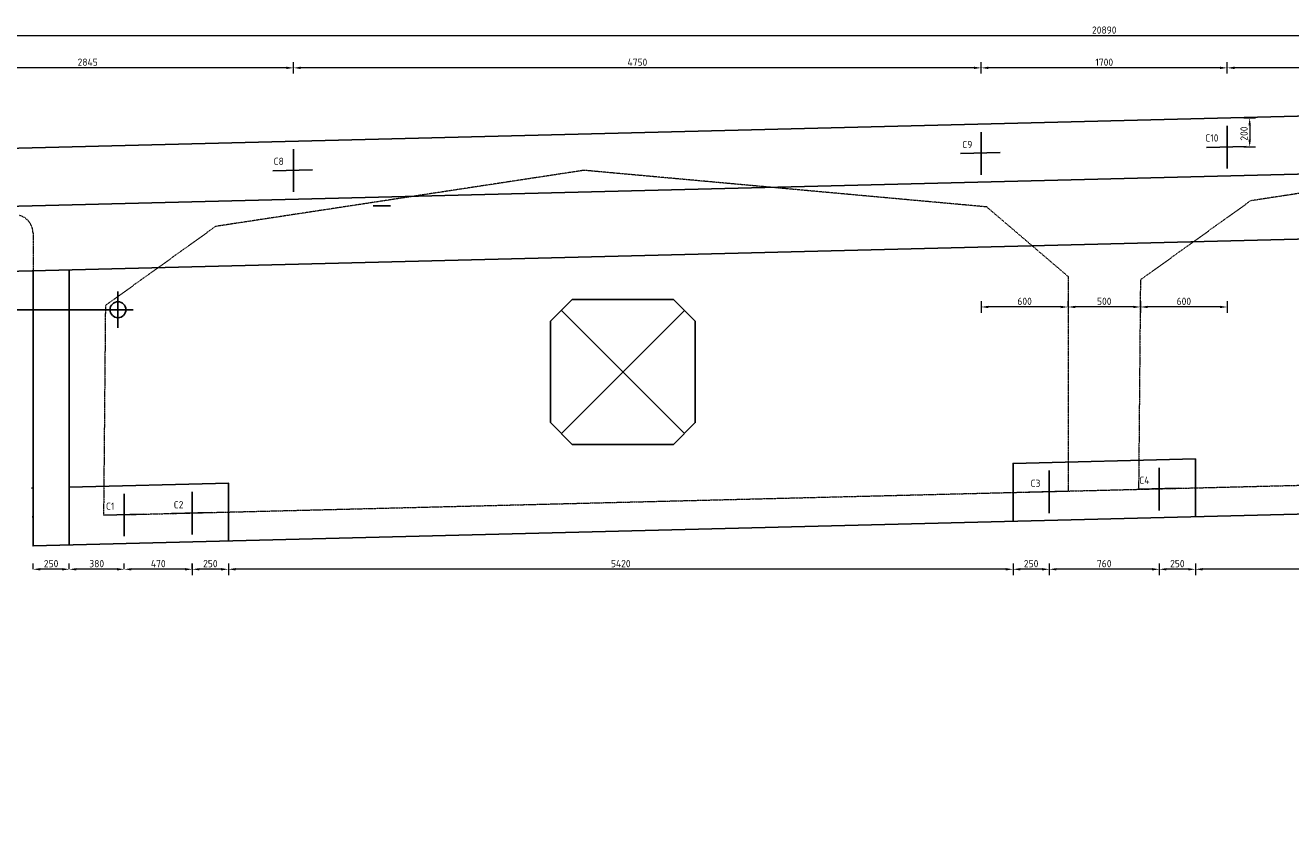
# Model space of a CAD drawing. Header units: millimetres. Extents: x -8028558 to 327273, y -63352 to 83293.
# Tile 45 of 195: x -2403 to 6338, y -4399 to 1247. Entities that reach past the tile are written whole.
import ezdxf
from ezdxf import colors
from ezdxf.entities.mleader import LeaderData, LeaderLine
from ezdxf.math import Vec2, Vec3

# ---------------------------------------------------------------- set-up
doc = ezdxf.new("R2010")
doc.units = ezdxf.units.MM
doc.linetypes.add('ZZ-HIDDEN-SO', pattern=[4, 2, -2])
for name, color, linetype, lineweight in [('B-CO-BC-BETONVORM-AD', 252, 'Continuous', 18), ('B-CO-BC-BETONVORM-GD', 90, 'Continuous', 25), ('B-CO-BC-BETONVORM-GN', 10, 'ZZ-HIDDEN-SO', 13), ('B-CO-BC-BETONVORM_GEWAPEND-M', 7, 'Continuous', 18), ('B-CO-BC-BETONVORM_GEWAPEND-T70', 210, 'Continuous', 70), ('B-CO-BC-VOORSPANNING-GD', 200, 'Continuous', 25), ('X-XX-AL-VERWIJZING-T25', 7, 'Continuous', 25)]:
    doc.layers.add(name, color=color, linetype=linetype, lineweight=lineweight)
doc.styles.add('NLCS-ISO-MM10-T25', font='NLCS-ISO.ttf', dxfattribs={"height": 25})
doc.styles.add('NLCS-ISO-MM20-T25', font='NLCS-ISO.ttf', dxfattribs={"height": 50})
doc.dimstyles.new('NLCS-MM20-T25-PIJL_L0_H0', dxfattribs={"dimscale": 20, "dimtxt": 2.5, "dimasz": 2.5, "dimexe": 2, "dimexo": 2, "dimgap": 0.7, "dimtad": 1, "dimdec": 0, "dimzin": 0, "dimdsep": 46, "dimtxsty": 'NLCS-ISO-MM20-T25', "dimcen": 0, "dimdle": 2, "dimclrd": 256, "dimclre": 256, "dimclrt": 256, "dimadec": 0, "dimazin": 0, "dimtfac": 1, "dimtdec": 3, "dimtofl": 0, "dimtmove": 0, "dimatfit": 3, "dimfxl": 2, "dimfxlon": 1, "dimtfillclr": 256, "dimtolj": 1, "dimtzin": 0, "dimlwd": -1, "dimlwe": -1, "dimarcsym": 0})

# ---------------------------------------------------------------- blocks, each defined once
blk = doc.blocks.new('*D1717')
at = {"layer": 'B-CO-BC-BETONVORM_GEWAPEND-M', "transparency": 16777216}
for p, q in [((-5394.8, 1135.1), (-5394.8, 1215.1)), ((15445.2, 1175.1), (-5344.8, 1175.1)), ((15495.2, 1135.1), (15495.2, 1215.1))]:
    blk.add_line(p, q, dxfattribs=at)
for points in [[(-5344.8, 1183.5), (-5344.8, 1166.8), (-5394.8, 1175.1)], [(15445.2, 1183.5), (15445.2, 1166.8), (15495.2, 1175.1)]]:
    blk.add_solid(points, dxfattribs=at)
at = {"layer": 'B-CO-BC-BETONVORM_GEWAPEND-M', "transparency": 16777216, "insert": (5050.2, 1214.1), "char_height": 50, "attachment_point": 5, "style": 'NLCS-ISO-MM20-T25'}
blk.add_mtext('\\A1;20890', dxfattribs=at)
blk = doc.blocks.new('*D1728')
at = {"layer": 'B-CO-BC-BETONVORM_GEWAPEND-M', "transparency": 16777216}
for p, q in [((5900.2, 913), (5900.2, 993)), ((10650.2, 913), (10650.2, 993)), ((10600.2, 953), (5950.2, 953))]:
    blk.add_line(p, q, dxfattribs=at)
for points in [[(5950.2, 961.3), (5950.2, 944.6), (5900.2, 953)], [(10600.2, 961.3), (10600.2, 944.6), (10650.2, 953)]]:
    blk.add_solid(points, dxfattribs=at)
at = {"layer": 'B-CO-BC-BETONVORM_GEWAPEND-M', "transparency": 16777216, "insert": (8275.2, 992), "char_height": 50, "attachment_point": 5, "style": 'NLCS-ISO-MM20-T25'}
blk.add_mtext('\\A1;4750', dxfattribs=at)
blk = doc.blocks.new('*D1729')
at = {"layer": 'B-CO-BC-BETONVORM_GEWAPEND-M', "transparency": 16777216}
for p, q in [((4200.2, 913), (4200.2, 993)), ((5900.2, 913), (5900.2, 993)), ((5850.2, 953), (4250.2, 953))]:
    blk.add_line(p, q, dxfattribs=at)
for points in [[(4250.2, 961.3), (4250.2, 944.6), (4200.2, 953)], [(5850.2, 961.3), (5850.2, 944.6), (5900.2, 953)]]:
    blk.add_solid(points, dxfattribs=at)
at = {"layer": 'B-CO-BC-BETONVORM_GEWAPEND-M', "transparency": 16777216, "insert": (5050.2, 992), "char_height": 50, "attachment_point": 5, "style": 'NLCS-ISO-MM20-T25'}
blk.add_mtext('\\A1;1700', dxfattribs=at)
blk = doc.blocks.new('*D1730')
at = {"layer": 'B-CO-BC-BETONVORM_GEWAPEND-M', "transparency": 16777216}
for p, q in [((6014.9, 607.1), (6094.9, 607.1)), ((6054.9, 557.1), (6054.9, 457)), ((6014.9, 407), (6094.9, 407))]:
    blk.add_line(p, q, dxfattribs=at)
for points in [[(6046.5, 557.1), (6063.2, 557.1), (6054.9, 607.1)], [(6046.5, 457), (6063.2, 457), (6054.9, 407)]]:
    blk.add_solid(points, dxfattribs=at)
at = {"layer": 'B-CO-BC-BETONVORM_GEWAPEND-M', "transparency": 16777216, "insert": (6015.9, 499), "char_height": 50, "attachment_point": 5, "rotation": 90, "style": 'NLCS-ISO-MM20-T25'}
blk.add_mtext('\\A1;200', dxfattribs=at)
blk = doc.blocks.new('*D1731')
at = {"layer": 'B-CO-BC-BETONVORM_GEWAPEND-M', "transparency": 16777216}
for p, q in [((5680.2, -2470.7), (5680.2, -2550.7)), ((11050.2, -2510.7), (5730.2, -2510.7)), ((11100.2, -2470.7), (11100.2, -2550.7))]:
    blk.add_line(p, q, dxfattribs=at)
for points in [[(5730.2, -2502.4), (5730.2, -2519.1), (5680.2, -2510.7)], [(11050.2, -2502.4), (11050.2, -2519.1), (11100.2, -2510.7)]]:
    blk.add_solid(points, dxfattribs=at)
at = {"layer": 'B-CO-BC-BETONVORM_GEWAPEND-M', "transparency": 16777216, "insert": (8390.2, -2471.7), "char_height": 50, "attachment_point": 5, "style": 'NLCS-ISO-MM20-T25'}
blk.add_mtext('\\A1;5420', dxfattribs=at)
blk = doc.blocks.new('*D1732')
at = {"layer": 'B-CO-BC-BETONVORM_GEWAPEND-M', "transparency": 16777216}
for p, q in [((4670.2, -2470.7), (4670.2, -2550.7)), ((5380.2, -2510.7), (4720.2, -2510.7)), ((5430.2, -2470.7), (5430.2, -2550.7))]:
    blk.add_line(p, q, dxfattribs=at)
for points in [[(4720.2, -2502.4), (4720.2, -2519.1), (4670.2, -2510.7)], [(5380.2, -2502.4), (5380.2, -2519.1), (5430.2, -2510.7)]]:
    blk.add_solid(points, dxfattribs=at)
at = {"layer": 'B-CO-BC-BETONVORM_GEWAPEND-M', "transparency": 16777216, "insert": (5050.2, -2471.7), "char_height": 50, "attachment_point": 5, "style": 'NLCS-ISO-MM20-T25'}
blk.add_mtext('\\A1;760', dxfattribs=at)
blk = doc.blocks.new('*D1733')
at = {"layer": 'B-CO-BC-BETONVORM_GEWAPEND-M', "transparency": 16777216}
for p, q in [((5300.2, -698.8), (5300.2, -658.8)), ((5850.2, -698.8), (5350.2, -698.8)), ((5900.2, -658.8), (5900.2, -738.8))]:
    blk.add_line(p, q, dxfattribs=at)
for points in [[(5350.2, -690.5), (5350.2, -707.1), (5300.2, -698.8)], [(5850.2, -690.5), (5850.2, -707.1), (5900.2, -698.8)]]:
    blk.add_solid(points, dxfattribs=at)
at = {"layer": 'B-CO-BC-BETONVORM_GEWAPEND-M', "transparency": 16777216, "insert": (5600.2, -659.8), "char_height": 50, "attachment_point": 5, "style": 'NLCS-ISO-MM20-T25'}
blk.add_mtext('\\A1;600', dxfattribs=at)
blk = doc.blocks.new('*D1734')
at = {"layer": 'B-CO-BC-BETONVORM_GEWAPEND-M', "transparency": 16777216}
for p, q in [((4800.2, -658.8), (4800.2, -738.8)), ((5250.2, -698.8), (4850.2, -698.8)), ((5300.2, -658.8), (5300.2, -738.8))]:
    blk.add_line(p, q, dxfattribs=at)
for points in [[(4850.2, -690.5), (4850.2, -707.1), (4800.2, -698.8)], [(5250.2, -690.5), (5250.2, -707.1), (5300.2, -698.8)]]:
    blk.add_solid(points, dxfattribs=at)
at = {"layer": 'B-CO-BC-BETONVORM_GEWAPEND-M', "transparency": 16777216, "insert": (5050.2, -659.8), "char_height": 50, "attachment_point": 5, "style": 'NLCS-ISO-MM20-T25'}
blk.add_mtext('\\A1;500', dxfattribs=at)
blk = doc.blocks.new('*D1735')
at = {"layer": 'B-CO-BC-BETONVORM_GEWAPEND-M', "transparency": 16777216}
for p, q in [((4200.2, -658.8), (4200.2, -738.8)), ((4750.2, -698.8), (4250.2, -698.8)), ((4800.2, -698.8), (4800.2, -658.8))]:
    blk.add_line(p, q, dxfattribs=at)
for points in [[(4250.2, -690.5), (4250.2, -707.1), (4200.2, -698.8)], [(4750.2, -690.5), (4750.2, -707.1), (4800.2, -698.8)]]:
    blk.add_solid(points, dxfattribs=at)
at = {"layer": 'B-CO-BC-BETONVORM_GEWAPEND-M', "transparency": 16777216, "insert": (4500.2, -659.8), "char_height": 50, "attachment_point": 5, "style": 'NLCS-ISO-MM20-T25'}
blk.add_mtext('\\A1;600', dxfattribs=at)
blk = doc.blocks.new('*D1736')
at = {"layer": 'B-CO-BC-BETONVORM_GEWAPEND-M', "transparency": 16777216}
for p, q in [((-549.8, 913), (-549.8, 993)), ((4200.2, 913), (4200.2, 993)), ((4150.2, 953), (-499.8, 953))]:
    blk.add_line(p, q, dxfattribs=at)
for points in [[(-499.8, 961.3), (-499.8, 944.6), (-549.8, 953)], [(4150.2, 961.3), (4150.2, 944.6), (4200.2, 953)]]:
    blk.add_solid(points, dxfattribs=at)
at = {"layer": 'B-CO-BC-BETONVORM_GEWAPEND-M', "transparency": 16777216, "insert": (1825.2, 992), "char_height": 50, "attachment_point": 5, "style": 'NLCS-ISO-MM20-T25'}
blk.add_mtext('\\A1;4750', dxfattribs=at)
blk = doc.blocks.new('*D1737')
at = {"layer": 'B-CO-BC-BETONVORM_GEWAPEND-M', "transparency": 16777216}
for p, q in [((-3394.8, 913), (-3394.8, 993)), ((-549.8, 913), (-549.8, 993)), ((-599.8, 953), (-3344.8, 953))]:
    blk.add_line(p, q, dxfattribs=at)
for points in [[(-3344.8, 961.3), (-3344.8, 944.6), (-3394.8, 953)], [(-599.8, 961.3), (-599.8, 944.6), (-549.8, 953)]]:
    blk.add_solid(points, dxfattribs=at)
at = {"layer": 'B-CO-BC-BETONVORM_GEWAPEND-M', "transparency": 16777216, "insert": (-1972.3, 992), "char_height": 50, "attachment_point": 5, "style": 'NLCS-ISO-MM20-T25'}
blk.add_mtext('\\A1;2845', dxfattribs=at)
blk = doc.blocks.new('*D1740')
at = {"layer": 'B-CO-BC-BETONVORM_GEWAPEND-M', "transparency": 16777216}
for p, q in [((-999.8, -2470.7), (-999.8, -2550.7)), ((4370.2, -2510.7), (-949.8, -2510.7)), ((4420.2, -2470.7), (4420.2, -2550.7))]:
    blk.add_line(p, q, dxfattribs=at)
for points in [[(-949.8, -2502.4), (-949.8, -2519.1), (-999.8, -2510.7)], [(4370.2, -2502.4), (4370.2, -2519.1), (4420.2, -2510.7)]]:
    blk.add_solid(points, dxfattribs=at)
at = {"layer": 'B-CO-BC-BETONVORM_GEWAPEND-M', "transparency": 16777216, "insert": (1710.2, -2471.7), "char_height": 50, "attachment_point": 5, "style": 'NLCS-ISO-MM20-T25'}
blk.add_mtext('\\A1;5420', dxfattribs=at)
blk = doc.blocks.new('*D1741')
at = {"layer": 'B-CO-BC-BETONVORM_GEWAPEND-M', "transparency": 16777216}
for p, q in [((-1719.8, -2510.7), (-1719.8, -2470.7)), ((-1299.8, -2510.7), (-1669.8, -2510.7)), ((-1249.8, -2510.7), (-1249.8, -2470.7))]:
    blk.add_line(p, q, dxfattribs=at)
for points in [[(-1669.8, -2502.4), (-1669.8, -2519.1), (-1719.8, -2510.7)], [(-1299.8, -2502.4), (-1299.8, -2519.1), (-1249.8, -2510.7)]]:
    blk.add_solid(points, dxfattribs=at)
at = {"layer": 'B-CO-BC-BETONVORM_GEWAPEND-M', "transparency": 16777216, "insert": (-1484.8, -2471.7), "char_height": 50, "attachment_point": 5, "style": 'NLCS-ISO-MM20-T25'}
blk.add_mtext('\\A1;470', dxfattribs=at)
blk = doc.blocks.new('*D1742')
at = {"layer": 'B-CO-BC-BETONVORM_GEWAPEND-M', "transparency": 16777216}
for p, q in [((-2099.8, -2510.7), (-2099.8, -2470.7)), ((-1769.8, -2510.7), (-2049.8, -2510.7)), ((-1719.8, -2510.7), (-1719.8, -2470.7))]:
    blk.add_line(p, q, dxfattribs=at)
for points in [[(-2049.8, -2502.4), (-2049.8, -2519.1), (-2099.8, -2510.7)], [(-1769.8, -2502.4), (-1769.8, -2519.1), (-1719.8, -2510.7)]]:
    blk.add_solid(points, dxfattribs=at)
at = {"layer": 'B-CO-BC-BETONVORM_GEWAPEND-M', "transparency": 16777216, "insert": (-1909.8, -2471.7), "char_height": 50, "attachment_point": 5, "style": 'NLCS-ISO-MM20-T25'}
blk.add_mtext('\\A1;380', dxfattribs=at)
blk = doc.blocks.new('*D1743')
at = {"layer": 'B-CO-BC-BETONVORM_GEWAPEND-M', "transparency": 16777216}
for p, q in [((-2349.8, -2510.7), (-2349.8, -2470.7)), ((-2149.8, -2510.7), (-2299.8, -2510.7)), ((-2099.8, -2510.7), (-2099.8, -2470.7))]:
    blk.add_line(p, q, dxfattribs=at)
for points in [[(-2299.8, -2502.4), (-2299.8, -2519.1), (-2349.8, -2510.7)], [(-2149.8, -2502.4), (-2149.8, -2519.1), (-2099.8, -2510.7)]]:
    blk.add_solid(points, dxfattribs=at)
at = {"layer": 'B-CO-BC-BETONVORM_GEWAPEND-M', "transparency": 16777216, "insert": (-2224.8, -2471.7), "char_height": 50, "attachment_point": 5, "style": 'NLCS-ISO-MM20-T25'}
blk.add_mtext('\\A1;250', dxfattribs=at)
blk = doc.blocks.new('*D1746')
at = {"layer": 'B-CO-BC-BETONVORM_GEWAPEND-M', "transparency": 16777216}
for p, q in [((5430.2, -2470.7), (5430.2, -2550.7)), ((5630.2, -2510.7), (5480.2, -2510.7)), ((5680.2, -2470.7), (5680.2, -2550.7))]:
    blk.add_line(p, q, dxfattribs=at)
for points in [[(5480.2, -2502.4), (5480.2, -2519.1), (5430.2, -2510.7)], [(5630.2, -2502.4), (5630.2, -2519.1), (5680.2, -2510.7)]]:
    blk.add_solid(points, dxfattribs=at)
at = {"layer": 'B-CO-BC-BETONVORM_GEWAPEND-M', "transparency": 16777216, "insert": (5555.2, -2471.7), "char_height": 50, "attachment_point": 5, "style": 'NLCS-ISO-MM20-T25'}
blk.add_mtext('\\A1;250', dxfattribs=at)
blk = doc.blocks.new('*D1747')
at = {"layer": 'B-CO-BC-BETONVORM_GEWAPEND-M', "transparency": 16777216}
for p, q in [((4420.2, -2470.7), (4420.2, -2550.7)), ((4620.2, -2510.7), (4470.2, -2510.7)), ((4670.2, -2470.7), (4670.2, -2550.7))]:
    blk.add_line(p, q, dxfattribs=at)
for points in [[(4470.2, -2502.4), (4470.2, -2519.1), (4420.2, -2510.7)], [(4620.2, -2502.4), (4620.2, -2519.1), (4670.2, -2510.7)]]:
    blk.add_solid(points, dxfattribs=at)
at = {"layer": 'B-CO-BC-BETONVORM_GEWAPEND-M', "transparency": 16777216, "insert": (4545.2, -2471.7), "char_height": 50, "attachment_point": 5, "style": 'NLCS-ISO-MM20-T25'}
blk.add_mtext('\\A1;250', dxfattribs=at)
blk = doc.blocks.new('*D1748')
at = {"layer": 'B-CO-BC-BETONVORM_GEWAPEND-M', "transparency": 16777216}
for p, q in [((-1249.8, -2470.7), (-1249.8, -2550.7)), ((-1050.1, -2510.7), (-1199.8, -2510.7)), ((-1000.1, -2470.7), (-1000.1, -2550.7))]:
    blk.add_line(p, q, dxfattribs=at)
for points in [[(-1199.8, -2502.4), (-1199.8, -2519.1), (-1249.8, -2510.7)], [(-1050.1, -2502.4), (-1050.1, -2519.1), (-1000.1, -2510.7)]]:
    blk.add_solid(points, dxfattribs=at)
at = {"layer": 'B-CO-BC-BETONVORM_GEWAPEND-M', "transparency": 16777216, "insert": (-1124.9, -2471.7), "char_height": 50, "attachment_point": 5, "style": 'NLCS-ISO-MM20-T25'}
blk.add_mtext('\\A1;250', dxfattribs=at)
blk = doc.blocks.new('hostalitz 110')
at = {"layer": 'B-CO-BC-BETONVORM-GD', "flags": 128}
for points in [[(-27048.2, -250.7), (-27048.2, -500.7)], [(-26943.3, -375.7), (-27173.2, -375.7)]]:
    blk.add_lwpolyline(points, dxfattribs=at)
at = {"layer": 'B-CO-BC-BETONVORM-GD'}
blk.add_circle((-27048.2, -375.7), 55, dxfattribs=at)

msp = doc.modelspace()

# ---------------------------------------------------------------- linework, layer by layer
at = {"layer": 'B-CO-BC-BETONVORM-GD', "flags": 128}
for points in [[(-5394.8, -75.3), (-5394.8, 324.7), (15495.2, 847), (15495.2, 447)], [(-2349.8, -449.1), (-2349.8, -2349.1), (12450.2, -1979.1), (12450.2, -79.1)], [(-2099.8, -2342.9), (-2099.8, -442.9)], [(4420.2, -2179.9), (4420.2, -1779.8), (5680.2, -1748.3), (5680.2, -2148.4)], [(-998.1, -1915.2), (-2099.8, -1942.8)], [(-1000.1, -2315.4), (-1000.1, -1915.3)], [(-2359.8, -1949.3), (-2349.8, -1949)], [(-2354.8, -2149.2), (-2349.8, -2149.1)]]:
    msp.add_lwpolyline(points, dxfattribs=at)
msp.add_lwpolyline([(15495.2, -3), (15495.2, 447), (-5394.8, -75.3), (-5394.8, -525.3)], close=True, dxfattribs=at)
at = {"layer": 'B-CO-BC-BETONVORM-GD', "ltscale": 500, "flags": 128}
msp.add_lwpolyline([(2075.2, -647.7), (2225.2, -797.7), (2225.2, -1497.7), (2075.2, -1647.7), (1375.2, -1647.7), (1225.2, -1497.7), (1225.2, -797.7), (1375.2, -647.7)], close=True, dxfattribs=at)
for points in [[(2150.2, -1572.7), (1300.2, -722.7)], [(2150.2, -722.7), (1300.2, -1572.7)]]:
    msp.add_lwpolyline(points, dxfattribs=at)
at = {"layer": 'B-CO-BC-BETONVORM-GN', "flags": 128}
for points in [[(8606.3, 422.1), (6062, 34.8)], [(1456.3, 245), (-1088, -142.3)], [(4238.1, -7.7), (1456.3, 245)], [(6062, 34.8), (5300.2, -511.8)], [(4800.2, -488), (4238.1, -7.7)], [(-1088, -142.3), (-1849.8, -688.9)], [(-2349.8, -189), (-2349.8, -449.1)], [(4800.2, -488), (4800.2, -1970.3)], [(5300.2, -511.8), (5287.5, -1959.8)], [(-1849.8, -688.9), (-1862.5, -2136.9)], [(5680.2, -1948.3), (11950.2, -1791.6)], [(-1719.8, -2133.3), (5680.2, -1948.3)]]:
    msp.add_lwpolyline(points, dxfattribs=at)
msp.add_lwpolyline([(-2349.8, -189, 0.346017), (-2446.4, -66)], format="xyb", dxfattribs=at)
at = {"layer": 'B-CO-BC-VOORSPANNING-GD', "flags": 128}
for points in [[(5900.2, 256.8), (5900.2, 551.9)], [(4200.2, 214.3), (4200.2, 509.4)], [(-549.8, 95.6), (-549.8, 390.6)], [(4057.5, 361), (4330.2, 367.8)], [(5757.5, 403.5), (6030.2, 410.3)], [(-692.5, 242.2), (-419.8, 249)], [(4670.2, -2122.7), (4670.2, -1828.7)], [(5430.2, -2103.7), (5430.2, -1809.7)], [(-1719.8, -2282.4), (-1719.8, -1988.5)], [(-1249.8, -2270.7), (-1249.8, -1976.7)], [(4527.5, -1977.1), (4800.2, -1970.3)], [(5287.5, -1958.1), (5560.2, -1951.3)], [(-1862.5, -2136.9), (-1589.8, -2130.1)], [(-1392.5, -2125.1), (-1119.8, -2118.3)]]:
    msp.add_lwpolyline(points, dxfattribs=at)

# ---------------------------------------------------------------- block references
at = {"layer": 'B-CO-BC-BETONVORM-AD'}
msp.add_blockref('hostalitz 110', (25285.2, -342), dxfattribs=at)

# ---------------------------------------------------------------- texts
at = {"layer": 'B-CO-BC-BETONVORM_GEWAPEND-T70', "ltscale": 500, "char_height": 50, "attachment_point": 3, "style": 'NLCS-ISO-MM20-T25'}
for s, insert in [('C9', (4139.1, 448.5)), ('C10', (5839.1, 493.7)), ('C8', (-617.3, 332.3)), ('C3', (4609.1, -1891.8)), ('C4', (5362.7, -1870.8)), ('C1', (-1787.3, -2049.6)), ('C2', (-1310.9, -2039.8))]:
    msp.add_mtext_dynamic_manual_height_columns(s, width=332.893, gutter_width=35, heights=[0], dxfattribs=dict(at, insert=insert))

# ---------------------------------------------------------------- dimensions: what is measured, and where the dimension line sits
at = {"layer": 'B-CO-BC-BETONVORM_GEWAPEND-M'}
for base, p1, p2, picture, middle in [((-5394.8, 1175.1), (15495.2, 380.6), (-5394.8, 380.6), '*D1717', (5050.2, 1214.1)), ((-3394.8, 953), (-549.8, 355.7), (-3394.8, 173.9), '*D1737', (-1972.3, 992)), ((-549.8, 953), (4200.2, 355.7), (-549.8, 355.7), '*D1736', (1825.2, 992)), ((4200.2, 953), (5900.2, 510.1), (4200.2, 355.7), '*D1729', (5050.2, 992)), ((5900.2, 953), (10650.2, 510.1), (5900.2, 510.1), '*D1728', (8275.2, 992)), ((4200.2, -698.8), (4800.2, -698.8), (4200.2, 364.5), '*D1735', (4500.2, -659.8)), ((5300.2, -698.8), (5900.2, 404.4), (5300.2, -698.8), '*D1733', (5600.2, -659.8)), ((4800.2, -698.8), (5300.2, -511.8), (4800.2, -488), '*D1734', (5050.2, -659.8)), ((5680.2, -2510.7), (11100.2, -1812.8), (5680.2, -1948.3), '*D1731', (8390.2, -2471.7)), ((-999.8, -2510.7), (4420.2, -1979.8), (-999.8, -2115.3), '*D1740', (1710.2, -2471.7)), ((4420.2, -2510.7), (4670.2, -1973.6), (4420.2, -1979.8), '*D1747', (4545.2, -2471.7)), ((4670.2, -2510.7), (5430.2, -1954.6), (4670.2, -1975.7), '*D1732', (5050.2, -2471.7)), ((5430.2, -2510.7), (5680.2, -1948.3), (5430.2, -1954.6), '*D1746', (5555.2, -2471.7)), ((-1249.8, -2510.7), (-1000.1, -2115.3), (-1249.8, -2121.6), '*D1748', (-1124.9, -2471.7)), ((-2349.8, -2510.7), (-2099.8, -2510.7), (-2349.8, -2510.7), '*D1743', (-2224.8, -2471.7)), ((-2099.8, -2510.7), (-1719.8, -2510.7), (-2099.8, -2510.7), '*D1742', (-1909.8, -2471.7)), ((-1719.8, -2510.7), (-1249.8, -2510.7), (-1719.8, -2510.7), '*D1741', (-1484.8, -2471.7))]:
    dim = msp.add_linear_dim(base=base, p1=p1, p2=p2, angle=180, dimstyle='NLCS-MM20-T25-PIJL_L0_H0', dxfattribs=at)
    dim.commit()
    dim.dimension.update_dxf_attribs({"geometry": picture, "text_midpoint": middle})
dim = msp.add_linear_dim(base=(6054.9, 407), p1=(5900.2, 607.1), p2=(5900.2, 407), angle=90, dimstyle='NLCS-MM20-T25-PIJL_L0_H0', dxfattribs=at)
dim.commit()
dim.dimension.update_dxf_attribs({"geometry": '*D1730', "text_midpoint": (6054.9, 499), "dimtype": 160})

# ---------------------------------------------------------------- leaders
at = {"layer": 'X-XX-AL-VERWIJZING-T25'}
ml = msp.add_multileader_mtext('Standard', dxfattribs=at)
ml.set_content('Merk B', color=256, style='NLCS-ISO-MM10-T25')
ml.set_leader_properties(color=256, linetype='ByLayer', lineweight=-1)
ml.build(insert=Vec2(0, 0))
ml.multileader.update_dxf_attribs({"text_left_attachment_type": 5, "text_right_attachment_type": 5, "dogleg_length": 25, "arrow_head_size": 25})
ctx = ml.context
ctx.base_point, ctx.char_height, ctx.arrow_head_size, ctx.landing_gap_size, ctx.plane_origin = Vec3(137517.8, -36029.7), 25, 25, 9, Vec3(137783.2, -36013.1)
ctx.left_attachment, ctx.right_attachment = 5, 5
notes = []
notes.append((ctx, [(0, (0, 0, 0), (0, 0), (1, 0), 1, [])]))
ctx.mtext.insert, ctx.mtext.flow_direction = Vec3(137526.8, -35999.7), 5
ml = msp.add_multileader_mtext('Standard', dxfattribs=at)
ml.set_content('1 buis Ø110xØ103 Hostalit-Z\\P(buis 100mm uitstek)', color=256, style='NLCS-ISO-MM20-T25')
ml.set_leader_properties(color=256, linetype='ByLayer', lineweight=-1)
ml.build(insert=Vec2(0, 0))
ml.multileader.update_dxf_attribs({"text_left_attachment_type": 5, "text_right_attachment_type": 5, "dogleg_length": 50, "arrow_head_size": 50})
ctx = ml.context
ctx.base_point, ctx.char_height, ctx.arrow_head_size, ctx.landing_gap_size, ctx.plane_origin = Vec3(-3290.8, -717.8), 50, 50, 18, Vec3(-3066.6, -648.1)
ctx.left_attachment, ctx.right_attachment = 5, 5
notes.append((ctx, [(1, (1, 1, 0), (-2349.8, -717.8), (-1, 0), 50, [(0, [(-1773, -717.7)], 0, [])])]))
ctx.mtext.insert, ctx.mtext.width, ctx.mtext.flow_direction = Vec3(-3272.8, -569.4), 13466.668, 5
ml = msp.add_multileader_mtext('Standard', dxfattribs=at)
ml.set_content('6 Ø125xØ119 Hostalit-Z\\P1 Ø110xØ103 Hostalit-Z\\P(buis 100mm uitstek)', color=256, style='NLCS-ISO-MM20-T25')
ml.set_leader_properties(color=256, linetype='ByLayer', lineweight=-1)
ml.build(insert=Vec2(0, 0))
ml.multileader.update_dxf_attribs({"text_left_attachment_type": 5, "text_right_attachment_type": 5, "dogleg_length": 50, "arrow_head_size": 50})
ctx = ml.context
ctx.base_point, ctx.char_height, ctx.arrow_head_size, ctx.landing_gap_size, ctx.plane_origin = Vec3(-12732.4, -1003.7), 50, 50, 18, Vec3(-15063.5, -933.7)
ctx.left_attachment, ctx.right_attachment = 5, 5
notes.append((ctx, [(0, (1, 1, 0), (-12782.4, -1003.7), (1, 0), 50, [(0, [(-13505.7, -1003.3)], 0, [])])]))
ctx.mtext.insert, ctx.mtext.width, ctx.mtext.flow_direction = Vec3(-12714.4, -772), 13466.668, 5
for ctx, leaders in notes:
    for number, flags, end, landing, length, lines in leaders:
        leader = LeaderData()
        leader.index, (leader.has_last_leader_line, leader.has_dogleg_vector, leader.attachment_direction) = number, flags
        leader.last_leader_point, leader.dogleg_vector, leader.dogleg_length = Vec3(end), Vec3(landing), length
        for number, points, colour, breaks in lines:
            line = LeaderLine()
            line.index, line.vertices, line.color, line.breaks = number, Vec3.list(points), colors.encode_raw_color(colour), breaks
            leader.lines.append(line)
        ctx.leaders.append(leader)

doc.saveas('drawing.dxf')
